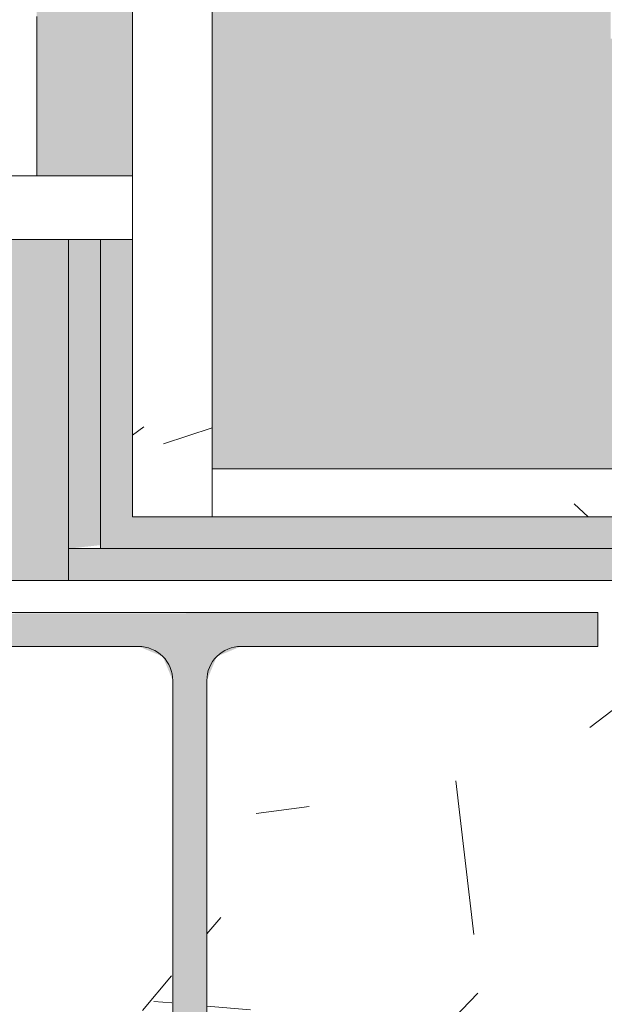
# Model space of a CAD drawing. Header units: millimetres. Extents: x 5980700 to 6194397, y -12939 to 2351883.
# Tile 18 of 124: x 6023968 to 6024151, y -1836 to -1527. Entities that reach past the tile are written whole.
import ezdxf

# ---------------------------------------------------------------- set-up
doc = ezdxf.new("R2010")
doc.units = ezdxf.units.MM
for name, color, linetype, lineweight in [('A-DOOR-FRAM', 31, 'Continuous', 18), ('A-FLOR-PATT', 8, 'Continuous', 18), ('A-GLAZ', 151, 'Continuous', 9), ('A-WALL', 113, 'Continuous', 18), ('A-WALL-PATT', 111, 'Continuous', 25), ('S-COLS', 52, 'Continuous', 9)]:
    doc.layers.add(name, color=color, linetype=linetype, lineweight=lineweight)
pattern_1 = [(49.99999999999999, (0, 0), (182.184668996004, -15.93908553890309), [19.05, -209.55]), (355, (0, 0), (-35.24242749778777, 191.0566080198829), [15.24, -167.64]), (100.451, (15.182, -1.328), (146.9425016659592, 175.1166878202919), [16.19, -178.09]), (46.184, (0, 50.8), (271.0788941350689, -42.04327417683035), [28.575, -314.325]), (96.636, (22.59, 47.297), (237.4025071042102, 247.4272132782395), [24.285, -267.135]), (351.184, (0, 50.8), (237.404605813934, 247.4251178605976), [22.86, -251.46]), (21, (25.4, 38.1), (151.6148798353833, -102.2655185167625), [19.05, -209.55]), (326, (25.4, 38.1), (61.80235996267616, 184.1877424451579), [15.24, -167.64]), (71.45100000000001, (38.035, 29.578), (213.4170626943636, 81.92136778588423), [16.19, -178.09]), (37.50000000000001, (0, 0), (3.08832282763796, 84.55507579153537), [8.382, -157.226, 8.382, -161.798, -168.275]), (37.50000000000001, (0, 0), (3.08832282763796, 84.55507579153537), [-335.788, 8.382, -159.893]), (7.499999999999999, (0, 0), (66.81943811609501, 100.1807470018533), [8.382, -88.646, 8.382, -153.416, -64.135]), (7.499999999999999, (0, 0), (66.81943811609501, 100.1807470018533), [-258.826, 8.382, -55.753]), (327.5, (-56.642, 0), (135.5904877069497, -5.7289126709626), [8.382, -55.118, 8.382, -189.738, -262.89]), (327.5, (-56.642, 0), (135.5904877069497, -5.7289126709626), [-261.62, 8.382, -254.508]), (317.5, (-82.042, 0), (148.1288864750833, 25.42676126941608), [8.382, -74.168, 8.382, -123.19, -186.69]), (317.5, (-82.042, 0), (148.1288864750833, 25.42676126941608), [-214.122, 8.382, -178.308])]

# ---------------------------------------------------------------- blocks, each defined once
blk = doc.blocks.new('FX-HRT-JANELA_CORRER-4FLS - 270x190cm-4FLS-ALU-3_0cmFolha 5-V61-PLANTA DE CAIMENTO DE PISOS - TÉRREO')
at = {"layer": 'A-GLAZ', "lineweight": 5}
h = blk.add_hatch(color=251, dxfattribs=at)
h.paths.add_polyline_path([(-1329.999999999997, -17.49999999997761), (-639.9999999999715, -17.49999999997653), (-640.0000000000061, -47.49999999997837), (640.0000000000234, -47.49999999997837), (640.0000000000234, -17.49999999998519), (1329.999999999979, -17.49999999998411), (1329.999999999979, 12.50000000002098), (-1329.999999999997, 12.50000000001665), (-1329.999999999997, -5.501040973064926)])
h.paths.add_polyline_path([(-1329.999999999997, -76.35185185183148), (-1329.999999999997, -77.49999999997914), (-690.000000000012, -77.49999999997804), (-689.9999999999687, -47.49999999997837), (-1329.999999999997, -47.49999999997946), (-1329.999999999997, -57.49999999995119)])
h.paths.add_polyline_path([(689.9999999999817, -77.49999999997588), (1329.999999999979, -77.49999999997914), (1329.999999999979, -47.49999999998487), (690.000000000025, -47.49999999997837), (689.9999999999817, -64.99999999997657)])
at = {"layer": 'A-DOOR-FRAM', "color": 250, "lineweight": 5}
blk.add_line((-1329.99999999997, -47.49999999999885), (-1279.99999999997, -47.49999999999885), dxfattribs=at)
at = {"layer": 'A-GLAZ', "color": 130}
for p, q in [((-1350.000000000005, 12.49999999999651), (-1350.000000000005, -77.49999999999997)), ((-1330.000000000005, -77.5), (-1330.000000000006, 12.49999999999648)), ((-1350.000000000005, -77.49999999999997), (-1330.000000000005, -77.5))]:
    blk.add_line(p, q, dxfattribs=at)
at = {"layer": 'A-GLAZ', "color": 90, "lineweight": 5}
blk.add_line((-1330.000000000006, -77.5), (-690.0000000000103, -77.5), dxfattribs=at)
blk = doc.blocks.new('_ARQPWR_Pilar perfil I - _TP01-V75-PLANTA DE CAIMENTO DE PISOS - TÉRREO')
at = {"layer": 'S-COLS', "lineweight": 5}
h = blk.add_hatch(color=256, dxfattribs=at)
h.paths.add_polyline_path([(-16.05000000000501, -112.2999999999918), (-16.04583271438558, -112.299467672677), (-5.346365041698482, -112.2999999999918)])
h.paths.add_polyline_path([(5.349999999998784, -122.9999999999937), (127.9999999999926, -122.9999999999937), (127.9999999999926, -112.2999999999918), (16.04999999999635, -112.2999999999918), (8.483957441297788, -109.1660425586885), (5.349999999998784, -101.5999999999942), (5.349999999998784, 101.6000000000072), (8.483957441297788, 109.1660425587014), (16.05000000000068, 112.3000000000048), (127.9999999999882, 112.3000000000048), (127.9999999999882, 123.0000000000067), (-128.0000000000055, 122.5007888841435), (-127.9963650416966, 112.3000000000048), (-16.04379473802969, 112.2974296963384), (-8.480322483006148, 109.1572669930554), (-5.350000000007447, 101.6000000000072), (-5.352570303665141, -101.6062052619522), (-8.483957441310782, -109.1660425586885), (-16.05000000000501, -112.2999999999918), (-128.0000000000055, -112.3075216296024), (-127.9661199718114, -122.9999999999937), (-5.346365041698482, -122.9999999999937)])
at = {"layer": 'S-COLS', "color": 90, "lineweight": 5}
for p, q in [((127.9999999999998, 123.0000000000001), (-128.0000000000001, 123.0000000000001)), ((-128.0000000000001, 123.0000000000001), (-128.0000000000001, 112.3000000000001)), ((127.9999999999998, 112.3000000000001), (127.9999999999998, 123.0000000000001)), ((-128.0000000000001, 112.3000000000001), (-16.05000000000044, 112.3000000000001)), ((16.04999999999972, 112.3000000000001), (127.9999999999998, 112.3000000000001)), ((-5.350000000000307, 101.6000000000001), (-5.350000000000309, -101.5999999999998)), ((5.349999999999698, -101.6), (5.349999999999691, 101.6)), ((-16.05000000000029, -112.3), (-128.0000000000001, -112.3)), ((-128.0000000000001, -112.3), (-128.0000000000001, -123)), ((127.9999999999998, -112.3), (16.04999999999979, -112.3)), ((127.9999999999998, -123), (127.9999999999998, -112.3)), ((-128.0000000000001, -123), (127.9999999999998, -123))]:
    blk.add_line(p, q, dxfattribs=at)
for centre, radius, start, end in [((-16.05000000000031, 101.6000000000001), 10.70000000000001, 3.307776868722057e-13, 90.00000000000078), ((16.04999999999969, 101.6000000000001), 10.69999999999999, 90.00000000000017, 180.0000000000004), ((-16.05000000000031, -101.6), 10.7, 270, 7.887775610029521e-13), ((16.04999999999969, -101.6), 10.70000000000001, 180.0000000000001, 270.0000000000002)]:
    blk.add_arc(centre, radius, start, end, dxfattribs=at)
blk = doc.blocks.new('FX-PNC-PILAR-TP2 - FX-PNC-PILAR-TP01-4296264-PLANTA DE CAIMENTO DE PISOS - TÉRREO')
at = {"layer": 'A-WALL-PATT', "lineweight": 5}
h = blk.add_hatch(dxfattribs=at)
h.set_pattern_fill('FP_108', color=135, style=0, pattern_type=2)
h.set_pattern_definition([(49.99999999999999, (2e-05, -3e-05), (364.3679291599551, -31.87829433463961), [38.1, -419.1]), (355, (2e-05, -3e-05), (-70.48585119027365, 382.1133031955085), [30.48, -335.28]), (100.451, (30.364, -2.657), (293.8850033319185, 350.2333756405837), [32.38, -356.18]), (46.184, (2e-05, 101.6), (542.1584806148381, -84.08582678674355), [57.15, -628.65]), (96.636, (45.18, 94.59299999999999), (474.8048986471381, 494.8554198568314), [48.57, -534.27]), (351.184, (2e-05, 101.6), (474.8101998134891, 494.8500824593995), [45.72, -502.92]), (21, (50.8, 76.2), (303.2284677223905, -204.530461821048), [38.1, -419.1]), (326, (50.8, 76.2), (123.6038908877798, 368.3760440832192), [30.48, -335.28]), (71.45100000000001, (76.069, 59.15600000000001), (426.8341253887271, 163.8427355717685), [32.38, -356.18]), (37.50000000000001, (2e-05, -3e-05), (6.176645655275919, 169.1101515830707), [16.764, -314.452, 16.764, -323.596, -336.55]), (37.50000000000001, (2e-05, -3e-05), (6.176645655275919, 169.1101515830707), [-671.576, 16.764, -319.786]), (7.499999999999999, (2e-05, -3e-05), (133.63887623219, 200.3614940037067), [16.764, -177.292, 16.764, -306.832, -128.27]), (7.499999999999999, (2e-05, -3e-05), (133.63887623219, 200.3614940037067), [-517.6519999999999, 16.764, -111.506]), (327.5, (-113.284, -3e-05), (271.1818188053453, -11.45836264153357), [16.764, -110.236, 16.764, -379.476, -525.78]), (327.5, (-113.284, -3e-05), (271.1818188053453, -11.45836264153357), [-523.24, 16.764, -509.016]), (317.5, (-164.084, -3e-05), (296.2585102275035, 50.85284694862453), [16.764, -148.336, 16.764, -246.38, -373.38]), (317.5, (-164.084, -3e-05), (296.2585102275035, 50.85284694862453), [-428.244, 16.764, -356.616])])
h.paths.add_polyline_path([(-16458.96301173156, -1968.841821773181), (-16315.61664668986, -1968.841821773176), (-16315.61664668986, -1702.841821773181), (-16581.61301173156, -1702.852016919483), (-16581.61301173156, -1712.841821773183), (-16325.61664668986, -1712.841821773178), (-16325.61664668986, -1723.54182177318), (-16437.5666466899, -1723.541821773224), (-16445.13268924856, -1726.675779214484), (-16448.26664668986, -1734.241821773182), (-16448.26664668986, -1937.441821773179), (-16445.13268924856, -1945.007864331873), (-16437.56664668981, -1948.141821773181), (-16325.61664668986, -1948.141821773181), (-16325.61664668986, -1958.841821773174), (-16581.61301173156, -1958.853541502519), (-16581.61301173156, -1968.841821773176), (-16460.28390427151, -1968.841821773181)])
h.paths.add_polyline_path([(-16491.61587018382, -1948.141821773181), (-16469.66044142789, -1948.139251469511), (-16462.10060413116, -1945.007864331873), (-16458.96664668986, -1937.441821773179), (-16459.61571052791, -1732.674843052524), (-16462.10060413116, -1726.675779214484), (-16471.61587018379, -1723.54182177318), (-16581.61301173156, -1723.54182177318), (-16581.61301173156, -1948.141821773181), (-16543.6148292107, -1948.141821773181)])
at = {"layer": 'A-WALL', "color": 130, "lineweight": 9}
for p, q in [((-16447.29821606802, -1702.84182177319), (-16581.61301173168, -1702.84182177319)), ((-16315.61664668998, -1702.84182177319), (-16447.29821606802, -1702.84182177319))]:
    blk.add_line(p, q, dxfattribs=at)
blk = doc.blocks.new('BE-PMSa-MOD-ARQ-CONEXAODOFUTURO-EX-000-R_rvt-1-PLANTA DE CAIMENTO DE PISOS - TÉRREO')
at = {"layer": 'A-FLOR-PATT', "lineweight": 5}
h = blk.add_hatch(dxfattribs=at)
h.set_pattern_fill('FP_109', color=133, style=0, pattern_type=2)
h.set_pattern_definition(pattern_1)
h.paths.add_polyline_path([(-4441.627696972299, -8177.825683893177), (-4441.627696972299, -8167.82568389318), (-4451.627696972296, -8167.82568389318), (-4451.627696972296, -8177.825683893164)])
h.paths.add_polyline_path([(20075.50989163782, -8167.825683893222), (20089.3868260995, -8167.825683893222), (20089.38682609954, -5194.841794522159), (19913.38333741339, -5194.841794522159), (19913.38333741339, -4838.84179452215), (20089.38682609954, -4838.841794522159), (20089.38682609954, -2003.841794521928), (19923.3833374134, -2003.841794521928), (19923.38333741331, -1915.841005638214), (15956.88333741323, -1915.841005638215), (15956.88333741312, -2008.841794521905), (15620.88333741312, -2008.841794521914), (15620.88333741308, -1915.841005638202), (12301.88333741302, -1915.841005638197), (12301.88333741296, -2008.841794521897), (11965.88333741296, -2008.84179452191), (11965.88333741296, -1915.841005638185), (9479.379702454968, -1915.841005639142), (9479.379702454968, -1900.841005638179), (8579.379702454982, -1900.841005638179), (8579.379702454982, -2050.841005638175), (11830.88333741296, -2050.841005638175), (11830.88333741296, -2143.841794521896), (12436.88333741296, -2143.841794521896), (12436.88333741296, -2050.84100563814), (15485.88333741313, -2050.841005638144), (15485.88333741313, -2143.841794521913), (16091.88333741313, -2143.841794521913), (16091.88333741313, -2050.841005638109), (19788.3833374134, -2050.841005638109), (19788.3833374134, -2138.841794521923), (19964.38682609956, -2138.841794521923), (19964.38682609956, -4713.841794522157), (19788.3833374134, -4713.841794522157), (19788.3833374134, -5319.841794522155), (19964.38682609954, -5319.841794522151), (19964.38682609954, -8042.825683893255), (8511.785154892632, -8042.825683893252), (8511.785154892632, -4063.84179452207), (8559.379702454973, -4063.841794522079), (8559.379702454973, -3457.84179452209), (8511.785154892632, -3457.84179452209), (8511.785154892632, -2770.84100563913), (8500.374635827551, -2770.84100563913), (8500.374635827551, -2640.841005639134), (8511.785154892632, -2640.841005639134), (8511.785154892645, -2138.841794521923), (8549.379702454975, -2138.826511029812), (8549.379702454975, -1900.841005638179), (8539.379702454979, -1900.841005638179), (8539.379702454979, -1915.841005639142), (8424.379702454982, -1915.841005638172), (8424.379702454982, -2003.841794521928), (8386.785154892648, -2003.841794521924), (8386.785154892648, -3582.841794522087), (8434.379702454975, -3582.841794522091), (8434.379702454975, -3938.841794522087), (8386.78515489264, -3938.841794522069), (8386.78515489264, -8167.825683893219), (19983.39944753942, -8167.825683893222)])
h.paths.add_polyline_path([(-4451.627696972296, -8167.82568389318), (-4451.627696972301, -1915.841005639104), (-4556.62769697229, -1915.841005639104), (-4556.62769697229, -1900.841005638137), (-4566.627696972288, -1900.841005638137), (-4566.627696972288, -2740.841005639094), (-4556.627696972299, -2740.841005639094), (-4556.627696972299, -2751.841005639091), (-4536.622630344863, -2751.841005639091), (-4536.622630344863, -2640.841005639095), (-4517.622630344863, -2640.841005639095), (-4517.622630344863, -2770.841005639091), (-4556.627696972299, -2770.841005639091), (-4556.627696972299, -2780.841005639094), (-4566.627696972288, -2780.841005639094), (-4566.627696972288, -2820.841005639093), (-4576.627696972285, -2820.841005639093), (-4576.627696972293, -8042.825683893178), (-16321.61588607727, -8042.825683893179), (-16321.61588608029, -5319.841794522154), (-16145.61666258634, -5319.841794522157), (-16145.61666258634, -4713.841794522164), (-16321.61588608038, -4713.841794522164), (-16321.61588608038, -2138.841794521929), (-16145.61666258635, -2138.841794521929), (-16145.61666258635, -2050.841005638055), (-12201.61666258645, -2050.841005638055), (-12201.61666258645, -2138.841794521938), (-11585.61666258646, -2138.841794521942), (-11585.61666258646, -2050.841005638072), (-8474.116662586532, -2050.841005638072), (-8474.116662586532, -2138.841794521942), (-7858.116662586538, -2138.841794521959), (-7858.116662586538, -2050.841005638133), (-4596.627696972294, -2049.966749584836), (-4596.627696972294, -1900.841005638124), (-5496.627696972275, -1900.841005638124), (-5496.627696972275, -1915.841005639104), (-7993.116662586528, -1915.841005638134), (-7993.116662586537, -2003.841794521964), (-8339.116662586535, -2003.841794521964), (-8339.116662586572, -1915.841005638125), (-11720.6166625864, -1915.841005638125), (-11720.61666258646, -2003.841794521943), (-12066.61666258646, -2003.841794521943), (-12066.61666258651, -1915.841005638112), (-16280.61666258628, -1915.841005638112), (-16280.61666258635, -2003.84179452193), (-16446.61588608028, -2003.84179452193), (-16446.61588608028, -4838.841794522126), (-16270.61666258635, -4838.841794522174), (-16270.61666258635, -5194.841794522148), (-16446.61588608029, -5194.841794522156), (-16446.61588608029, -8167.825683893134), (-4512.987072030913, -8167.825683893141)])
h.paths.add_polyline_path([(-6183.614845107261, -327.1176804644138), (-6183.612822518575, -327.1195872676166), (-6151.433903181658, -327.1195872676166)])
h.paths.add_polyline_path([(-6183.614845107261, -1157.117680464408), (-6183.612822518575, -1157.119587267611), (-6174.673446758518, -1157.119587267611)])
h.paths.add_polyline_path([(9914.343509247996, -1770.841005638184), (10006.38515489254, -1770.841005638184), (10006.38515489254, -14.61798700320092), (9529.379702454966, -14.61798700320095), (9529.379702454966, -29.61798700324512), (9479.379702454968, -29.61798700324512), (9479.379702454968, -14.61798700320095), (8539.379702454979, -14.617987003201), (8539.379702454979, -29.61798700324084), (8489.37970245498, -28.80444696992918), (8489.37970245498, -14.617987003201), (-2271.114845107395, -14.6179870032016), (-2271.114845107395, -29.61036006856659), (-2321.114845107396, -29.61036006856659), (-2321.114845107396, -14.6179870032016), (-3061.11484510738, -14.61798700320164), (-3061.11484510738, -29.6103600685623), (-3111.114845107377, -29.61036006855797), (-3111.114845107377, -14.61798700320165), (-3280.616662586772, -14.61798700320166), (-3280.616662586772, -29.61036006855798), (-3330.616662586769, -29.61036006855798), (-3330.616662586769, -14.61798700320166), (-4070.616662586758, -14.6179870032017), (-4070.616662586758, -29.61036006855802), (-4120.616662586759, -29.61036006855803), (-4120.616662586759, -14.6179870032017), (-4506.627696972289, -14.61798700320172), (-4506.627696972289, -29.61036006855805), (-4556.62769697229, -29.61036006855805), (-4556.62769697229, -14.61798700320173), (-5496.627696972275, -14.61798700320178), (-5496.627696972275, -29.61036006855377), (-5546.627696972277, -29.61036006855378), (-5546.627696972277, -14.61798700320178), (-6183.614845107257, -14.61798700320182), (-6183.614845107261, -1770.841005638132), (-5546.627696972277, -1770.841005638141), (-5546.627696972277, -1755.841005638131), (-5496.627696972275, -1755.841005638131), (-5496.627696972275, -1770.841005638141), (-4556.62769697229, -1770.841005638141), (-4556.62769697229, -1755.841005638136), (-4506.627696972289, -1755.841005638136), (-4506.627696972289, -1770.841005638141), (-4436.616662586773, -1770.841005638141), (-4436.616662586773, -1682.841794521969), (-4120.616662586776, -1682.841794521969), (-4120.616662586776, -1770.841005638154), (-1313.614873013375, -1770.841005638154), (-1313.614873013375, -1755.841005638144), (-1243.614873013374, -1755.841005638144), (-1243.614873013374, -1770.841005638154), (-403.6148730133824, -1770.841005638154), (-403.6148730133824, -1755.841005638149), (-333.6148730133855, -1755.841005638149), (-333.6148730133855, -1770.841005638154), (748.3833374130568, -1770.841005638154), (748.3833374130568, -1755.841005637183), (818.3833374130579, -1755.841005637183), (818.3833374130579, -1770.841005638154), (1678.38333741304, -1770.841005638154), (1678.38333741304, -1620.841005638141), (-3970.61666258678, -1620.841005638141), (-3970.61666258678, -1532.841794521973), (-4586.616662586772, -1532.841794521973), (-4586.616662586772, -1620.841005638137), (-6033.61484510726, -1620.841005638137), (-6033.61484510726, -164.6179870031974), (9856.385154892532, -164.6179870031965), (9856.385154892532, -1620.841005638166), (8559.379702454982, -1620.841005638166), (8559.379702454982, -1532.841794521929), (7943.379702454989, -1532.841794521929), (7943.379702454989, -1620.841005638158), (2294.383337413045, -1620.970226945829), (2294.383337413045, -1770.841005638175), (3154.383337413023, -1770.841005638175), (3154.383337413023, -1755.841005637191), (3224.383337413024, -1755.841005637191), (3224.383337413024, -1770.841005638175), (4236.385126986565, -1770.841005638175), (4236.385126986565, -1755.841005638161), (4306.385126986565, -1755.841005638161), (4306.385126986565, -1770.841005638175), (5146.385126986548, -1770.841005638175), (5146.385126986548, -1755.841005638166), (5216.38512698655, -1755.841005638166), (5216.38512698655, -1770.841005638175), (8093.379702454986, -1770.841005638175), (8093.379702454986, -1682.841794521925), (8409.379702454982, -1682.841794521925), (8409.379702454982, -1770.841005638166), (8489.37970245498, -1770.841005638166), (8489.37970245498, -1755.841005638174), (8539.379702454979, -1755.841005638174), (8539.379702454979, -1770.841005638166), (9479.379702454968, -1770.841005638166), (9479.379702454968, -1755.841005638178), (9529.379702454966, -1755.841005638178), (9529.379702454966, -1770.841005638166), (9856.385154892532, -1770.841005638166)])
h.paths.add_polyline_path([(2264.383337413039, -1770.841005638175), (2264.383337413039, -1527.841794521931), (1708.383337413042, -1527.841794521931), (1708.383337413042, -1770.841005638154), (1718.38333741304, -1770.841005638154), (1718.38333741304, -1755.841005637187), (1788.383337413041, -1755.841005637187), (1788.383337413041, -1770.841005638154), (1833.383337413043, -1770.841005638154), (1833.383337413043, -1677.841794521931), (2139.383337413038, -1677.841794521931), (2139.383337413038, -1770.841005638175), (2184.38333741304, -1770.841005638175), (2184.38333741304, -1755.841005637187), (2254.383337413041, -1755.841005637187), (2254.383337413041, -1770.841005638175), (2259.025241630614, -1770.841005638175)])
h.paths.add_polyline_path([(16686.35582290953, -1755.841005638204), (19923.38333741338, -1755.841005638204), (19923.3833374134, -1667.841794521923), (20089.38682609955, -1667.841794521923), (20089.38682609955, 1166.15820547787), (19913.38333741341, 1166.158205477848), (19913.38333741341, 1522.158205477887), (20089.38682609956, 1522.158205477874), (20089.38682609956, 4296.158205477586), (19913.3833374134, 4296.158205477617), (19913.38333741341, 4461.658994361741), (15971.88333741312, 4461.658994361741), (15971.88333741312, 4296.158205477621), (15605.88333741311, 4296.158205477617), (15605.88333741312, 4461.658994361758), (12316.88333741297, 4461.658994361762), (12316.88333741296, 4296.158205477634), (11950.88333741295, 4296.158205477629), (11950.88333741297, 4461.658994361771), (8424.379702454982, 4461.658994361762), (8424.379702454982, 140.3820129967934), (8489.37970245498, 140.3820129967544), (8489.37970245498, 130.3820129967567), (8539.379702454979, 130.382012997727), (8539.379702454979, 115.3820129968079), (8549.379702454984, 115.3820129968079), (8549.379702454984, 955.3820129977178), (8539.379702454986, 955.3820129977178), (8539.379702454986, 966.3820129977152), (8519.374635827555, 966.382012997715), (8519.374635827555, 855.3820129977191), (8500.374635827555, 855.3820129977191), (8500.374635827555, 985.382012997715), (8539.379702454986, 985.3820129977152), (8539.379702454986, 995.3820129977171), (8549.379702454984, 995.3820129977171), (8549.379702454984, 4336.658994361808), (11825.88333741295, 4336.658994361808), (11825.88333741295, 4171.158205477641), (12441.88333741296, 4171.158205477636), (12441.88333741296, 4336.658994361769), (15480.88333741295, 4336.658994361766), (15480.88333741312, 4171.158205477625), (16096.88333741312, 4171.15820547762), (16097.48518693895, 4336.658994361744), (19788.3833374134, 4336.658994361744), (19788.38333741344, 4171.158205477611), (19964.38682609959, 4171.158205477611), (19964.38682609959, 1647.158205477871), (19788.38333741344, 1647.158205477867), (19788.38333741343, 1041.158205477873), (19964.38682609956, 1041.158205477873), (19964.38682609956, -1532.841794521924), (19788.38333741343, -1532.841794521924), (19788.38333741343, -1620.841005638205), (16091.88333741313, -1620.841005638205), (16091.88333741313, -1527.84179452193), (15485.88333741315, -1527.841794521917), (15485.88333741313, -1620.841005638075), (12436.88333741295, -1620.841005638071), (12436.88333741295, -1527.841794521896), (11830.88333741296, -1527.841794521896), (11830.88333741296, -1620.841005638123), (10286.38515489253, -1620.841005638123), (10286.38515489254, 265.3820129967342), (8579.379702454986, 265.3820129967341), (8579.379702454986, 115.3820129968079), (9479.379702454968, 115.3820129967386), (9479.379702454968, 130.3820129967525), (9509.37970245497, 130.3820129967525), (9509.37970245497, 140.3820129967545), (10161.38515489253, 140.3820129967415), (10161.38515489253, -1755.841005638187), (11965.88333741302, -1755.841005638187), (11965.88333741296, -1662.841794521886), (12301.88333741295, -1662.84179452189), (12301.88333741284, -1755.841005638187), (15620.88333741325, -1755.841005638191), (15620.88333741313, -1662.841794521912), (15956.88333741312, -1662.841794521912), (15956.88333741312, -1755.841005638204), (16417.78746090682, -1755.841005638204)])
h.paths.add_polyline_path([(-6868.469615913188, -1755.841005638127), (-6338.614845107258, -1755.841005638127), (-6338.614845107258, 140.3896399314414), (-5546.627696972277, 140.3896399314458), (-5546.627696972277, 130.3896399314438), (-5496.627696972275, 130.389639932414), (-5496.627696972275, 115.3896399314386), (-4596.627696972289, 115.3896399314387), (-4596.627696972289, 265.3896399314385), (-6463.614845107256, 265.3896399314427), (-6463.614845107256, -1620.841005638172), (-7858.116662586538, -1620.841005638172), (-7858.116662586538, -1532.841794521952), (-8474.116662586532, -1532.841794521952), (-8474.116662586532, -1620.84100563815), (-11585.61666258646, -1620.84100563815), (-11585.61666258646, -1532.841794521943), (-12201.61666258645, -1532.841794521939), (-12201.61666258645, -1620.841005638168), (-16145.61666258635, -1620.841005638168), (-16145.61666258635, -1532.841794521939), (-16321.61588608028, -1532.841794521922), (-16321.61588608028, 1041.158205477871), (-16145.61666258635, 1041.158205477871), (-16145.61666258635, 1647.158205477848), (-16321.6158860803, 1647.158205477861), (-16321.6158860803, 4171.158205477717), (-16145.61666258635, 4171.158205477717), (-16145.61666258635, 4337.158913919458), (-12201.61666258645, 4337.158913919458), (-12201.61666258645, 4171.158205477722), (-11585.61666258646, 4171.158205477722), (-11585.61666258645, 4337.158913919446), (-8474.116662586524, 4337.158913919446), (-8474.116662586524, 4171.158205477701), (-7858.116662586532, 4171.158205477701), (-7858.116662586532, 4337.158913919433), (-4576.627696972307, 4337.158913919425), (-4576.627696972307, 1035.389639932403), (-4566.627696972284, 1035.389639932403), (-4566.627696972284, 995.3896399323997), (-4556.62769697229, 995.3896399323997), (-4556.62769697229, 985.3896399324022), (-4517.622630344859, 985.3896399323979), (-4517.622630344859, 855.389639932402), (-4536.622630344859, 855.389639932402), (-4536.622630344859, 966.3896399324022), (-4556.62769697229, 966.3896399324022), (-4556.62769697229, 955.3896399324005), (-4566.627696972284, 955.3896399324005), (-4566.627696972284, 115.3896399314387), (-4556.62769697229, 115.3896399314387), (-4556.62769697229, 130.3896399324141), (-4506.627696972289, 130.3896399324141), (-4506.627696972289, 140.3896399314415), (-4451.627696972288, 140.3896399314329), (-4451.711295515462, 4461.658994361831), (-7983.116662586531, 4461.65899436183), (-7983.116662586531, 4296.158205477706), (-8349.116662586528, 4296.158205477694), (-8349.200261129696, 4461.658994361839), (-11710.61666258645, 4461.658994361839), (-11710.61666258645, 4296.158205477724), (-12076.61666258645, 4296.158205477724), (-12076.7002611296, 4461.658994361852), (-16280.61666258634, 4461.658994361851), (-16280.61666258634, 4306.158205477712), (-16446.61588608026, 4306.158205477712), (-16446.61588608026, 1512.158205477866), (-16280.61666258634, 1512.158205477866), (-16280.61666258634, 1497.158205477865), (-16270.61666258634, 1497.158205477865), (-16270.61666258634, 1166.158205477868), (-16446.61588608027, 1166.158205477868), (-16446.61588608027, -1667.841794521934), (-16280.61666258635, -1667.841794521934), (-16280.61666258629, -1755.841005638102), (-12066.61666258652, -1755.841005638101), (-12066.61666258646, -1667.841794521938), (-11720.61666258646, -1667.841794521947), (-11720.61666258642, -1755.841005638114), (-8339.116662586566, -1755.841005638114), (-8339.116662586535, -1667.841794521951), (-7993.116662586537, -1667.841794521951), (-7993.116662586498, -1755.841005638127), (-7457.340251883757, -1755.841005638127)])
h.paths.add_polyline_path([(10006.38316409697, -1157.11958726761), (10006.38515489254, -1157.117680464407), (9997.443780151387, -1157.11958726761)])
h.paths.add_polyline_path([(10006.38316409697, -327.1195872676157), (10006.38515489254, -327.1176804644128), (9997.443780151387, -327.1195872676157)])
h.paths.add_polyline_path([(7264.425647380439, 115.3820129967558), (7919.878136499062, 115.3820129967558), (7919.878136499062, 265.3820129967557), (6363.379702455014, 265.3820129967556), (6363.379702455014, 115.3820129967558)])
h.paths.add_polyline_path([(6323.379702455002, 115.3820129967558), (6333.379702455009, 115.3820129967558), (6333.379702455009, 265.3820129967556), (2116.385126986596, 265.3820129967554), (2116.385126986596, 1037.158205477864), (2296.38333741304, 1037.158205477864), (2296.38333741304, 1651.158205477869), (2116.385126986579, 1651.158205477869), (2116.385126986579, 2814.158994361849), (1966.385126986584, 2814.158994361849), (1966.385126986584, 2804.158994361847), (1981.385126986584, 2804.158994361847), (1981.385126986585, 1516.158205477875), (2161.383337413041, 1516.158205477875), (2161.383337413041, 1172.158205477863), (1981.385126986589, 1172.158205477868), (1981.385126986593, 130.382012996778), (6323.379702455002, 130.3820129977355)])
h.paths.add_polyline_path([(7949.878136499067, 115.3820129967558), (7963.379702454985, 115.3820129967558), (7963.379702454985, 130.3820129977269), (8078.379702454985, 130.3820129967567), (8078.379702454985, 296.3913006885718), (8254.379702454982, 296.4037829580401), (8254.379702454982, 1172.158205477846), (8076.38333741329, 1172.158205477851), (8076.38333741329, 1516.158205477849), (8254.379702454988, 1516.158205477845), (8254.379702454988, 4306.158205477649), (8078.383337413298, 4306.158205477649), (8078.383337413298, 4471.658994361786), (7658.883337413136, 4471.658994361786), (7658.883337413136, 4476.658994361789), (7618.883337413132, 4476.658994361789), (7618.883337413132, 4486.658994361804), (2618.883337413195, 4486.658994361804), (2618.883337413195, 4476.658994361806), (2578.8833374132, 4476.658994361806), (2578.8833374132, 4471.658994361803), (2159.383337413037, 4471.658994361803), (2159.383337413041, 4306.158205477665), (1981.385126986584, 4306.158205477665), (1981.385126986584, 3744.158994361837), (1966.385126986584, 3744.158994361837), (1966.385126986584, 2844.158994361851), (2116.385126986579, 2844.158994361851), (2116.385126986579, 4171.158205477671), (2294.38333741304, 4171.158205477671), (2294.38333741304, 4336.658994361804), (7943.383337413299, 4336.658994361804), (7943.383337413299, 4171.158205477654), (8119.379702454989, 4171.158205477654), (8119.379702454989, 1651.158205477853), (7941.383337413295, 1651.158205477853), (7941.383337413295, 1037.158205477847), (8119.379702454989, 1037.158205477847), (8119.379702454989, 431.3942088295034), (7949.878136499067, 431.3817265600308), (7949.878136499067, 130.3820129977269)])
h.paths.add_polyline_path([(1686.385126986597, 115.3820129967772), (1836.385126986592, 115.3820129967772), (1836.385126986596, 2754.15899436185), (1821.385126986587, 2754.15899436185), (1821.385126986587, 2804.158994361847), (1836.385126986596, 2804.158994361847), (1836.385126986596, 3744.158994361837), (1821.385126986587, 3744.158994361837), (1821.385126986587, 3794.158994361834), (1836.385126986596, 3794.158994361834), (1836.385126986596, 3907.158994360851), (1774.885126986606, 3907.158994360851), (1774.885126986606, 3919.658994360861), (1049.885126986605, 3919.658994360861), (1049.885126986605, 3954.658994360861), (1769.885126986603, 3954.658994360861), (1769.885126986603, 3961.658994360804), (386.3851269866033, 3961.658994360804), (386.3851269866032, 4486.658994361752), (-333.6148451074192, 4486.658994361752), (-333.6148451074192, 4407.158913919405), (-318.6148451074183, 4407.158913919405), (-318.6148451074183, 4357.158913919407), (-333.6148451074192, 4357.158913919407), (-333.6148451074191, 3617.158913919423), (-318.6148451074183, 3617.158913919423), (-318.6148451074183, 3567.158913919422), (-333.6148451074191, 3567.158913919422), (-333.6148451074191, 3238.903506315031), (-183.6148451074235, 3238.903506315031), (-183.6148451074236, 4337.158913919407), (236.3851269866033, 4337.158913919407), (236.3851269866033, 3811.658994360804), (1686.385126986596, 3811.658994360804), (1686.385126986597, 265.3820129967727), (444.3857207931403, 265.3820129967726), (444.3857207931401, 2287.15820547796), (81.29247742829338, 2287.15820547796), (81.2924774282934, 2137.15820547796), (294.3857207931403, 2137.15820547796), (294.3857207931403, 1698.268829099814), (304.3857207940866, 1698.268829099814), (304.3857207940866, 1648.268829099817), (294.3857207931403, 1648.268829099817), (295.5425980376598, 308.2688290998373), (304.385720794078, 308.2688290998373), (304.385720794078, 258.2688290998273), (294.3857207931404, 258.2688290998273), (294.3857207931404, 115.3820129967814), (1680.297920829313, 115.3820129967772)])
h.paths.add_polyline_path([(-2016.707522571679, 1971.140541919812), (-1743.707740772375, 1971.14801826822), (-1743.707740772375, 2121.140541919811), (-1993.707304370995, 2121.140541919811), (-1993.707304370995, 1971.148018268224), (-2018.707522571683, 1971.148018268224), (-2018.707522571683, 2121.140541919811), (-2422.616662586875, 2121.140541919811), (-2422.616662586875, 2245.558205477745), (-3006.114845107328, 2245.558205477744), (-3006.114845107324, 3007.158913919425), (-2018.707522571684, 3007.158913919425), (-2018.707522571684, 3238.903506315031), (-3156.114845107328, 3238.903506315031), (-3156.114845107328, 1971.140541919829), (-2784.616662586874, 1971.14054191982), (-2784.616662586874, 2095.558205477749), (-2572.616662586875, 2095.558205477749), (-2572.616662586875, 1971.140541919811), (-2018.707522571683, 1971.140541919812)])
h.paths.add_polyline_path([(-1993.707304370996, 3007.158913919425), (-1743.707740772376, 3007.158913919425), (-1743.707740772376, 3238.903506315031), (-1993.707304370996, 3238.903506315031), (-1993.707304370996, 3094.949362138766)])
h.paths.add_polyline_path([(1801.885126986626, 3919.658994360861), (1836.385126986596, 3919.658994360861), (1836.385126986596, 3961.658994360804), (1801.885126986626, 3961.658994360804), (1801.885126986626, 3927.158994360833)])
at = {"layer": 'A-WALL', "lineweight": 5}
h = blk.add_hatch(color=9, dxfattribs=at)
h.paths.add_polyline_path([(-16491.6158860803, -1692.841794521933), (-16481.61588608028, -1691.730648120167), (-16481.61588608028, -1595.841794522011), (-16491.6158860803, -1595.841794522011), (-16491.6158860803, -1691.559736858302)])
h.paths.add_polyline_path([(-16491.6158860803, 1104.158205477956), (-16481.61588608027, 1104.158205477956), (-16481.61588608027, 1201.158205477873), (-16491.6158860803, 1201.158205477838), (-16491.6158860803, 1166.158205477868)])
h = blk.add_hatch(color=50, dxfattribs=at)
h.paths.add_polyline_path([(-16471.61588608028, -1692.841794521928), (-16471.61588608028, -1595.841794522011), (-16481.61588608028, -1595.841794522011), (-16481.61588608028, -1692.841794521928)])
h.paths.add_polyline_path([(-16471.61588608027, 1104.158205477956), (-16471.61588608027, 1201.158205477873), (-16481.61588608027, 1201.158205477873), (-16481.61588608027, 1104.158205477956)])
blk.add_hatch(color=50, dxfattribs=at).paths.add_polyline_path([(-16471.61588608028, -1692.841794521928), (-16295.61666258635, -1692.841794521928), (-16295.61666258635, -1682.841794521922), (-16471.61588608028, -1682.841794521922)])
at = {"layer": 'A-WALL'}
blk.add_hatch(color=253, dxfattribs=at).paths.add_polyline_path([(-16325.61666258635, -1702.84179452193), (-16305.61666258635, -1702.84179452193), (-16305.61666258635, -1692.841794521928), (-16491.6158860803, -1692.841794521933), (-16491.6158860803, -1702.84179452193), (-16446.61588608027, -1702.84179452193)])
at = {"layer": 'A-WALL-PATT', "lineweight": 5}
h = blk.add_hatch(color=57, dxfattribs=at)
h.paths.add_polyline_path([(-16581.61302762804, -1702.84179452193), (-16491.6158860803, -1702.84179452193), (-16491.6158860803, -1595.841794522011), (-16581.61588608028, -1595.841794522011), (-16581.61460212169, -1643.904017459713)])
h.paths.add_polyline_path([(-16543.61484510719, 1104.158205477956), (-16491.6158860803, 1104.158205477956), (-16491.6158860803, 1211.158205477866), (-16581.61588608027, 1211.158205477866), (-16581.61588608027, 1104.158205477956), (-16561.61588608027, 1104.158205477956)])
h = blk.add_hatch(dxfattribs=at)
h.set_pattern_fill('FP_129', color=71, style=0, pattern_type=2)
h.set_pattern_definition([(216.87, (166.6, 416.5), (1249.498511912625, 833.0022321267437), [208.25, -1874.25]), (206.565, (416.5, 291.55), (-416.4997849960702, -416.4999353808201), [465.661, -465.661]), (198.435, (416.5, 83.3), (-832.9995359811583, -416.5008561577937), [263.4179999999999, -1053.671])])
h.paths.add_polyline_path([(-16471.61588608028, -1682.841794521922), (-16446.61588608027, -1682.841794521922), (-16446.61588608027, 1191.158205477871), (-16471.61588608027, 1191.158205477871), (-16471.61588608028, -1643.904017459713)])
h = blk.add_hatch(dxfattribs=at)
h.set_pattern_fill('FP_100', color=133, style=0, pattern_type=2)
h.set_pattern_definition(pattern_1)
h.paths.add_polyline_path([(-16446.61588608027, -1682.841794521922), (-16295.61666258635, -1682.841794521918), (-16280.61666258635, -1667.841794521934), (-16446.61588608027, -1667.841794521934)])
at = {"layer": 'A-WALL', "color": 90, "lineweight": 5}
for p, q in [((-16446.6158860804, -1682.84179452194), (-16446.6158860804, 1191.158205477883)), ((-16491.6158860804, -1692.84179452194), (-16491.6158860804, -1595.841794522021)), ((-16481.6158860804, -1692.84179452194), (-16481.6158860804, -1595.841794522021)), ((-16280.61666258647, -1667.84179452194), (-16446.6158860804, -1667.84179452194)), ((-16481.6158860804, -1692.84179452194), (-16491.6158860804, -1692.84179452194)), ((-16491.6158860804, -1702.84179452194), (-16491.6158860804, -1692.84179452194)), ((-16491.6158860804, -1702.84179452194), (-16491.6158860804, -1692.84179452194)), ((-16471.6158860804, -1692.84179452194), (-16481.6158860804, -1692.84179452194)), ((-16305.61666258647, -1692.841794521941), (-16471.6158860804, -1692.84179452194)), ((-16471.6158860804, -1702.84179452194), (-16315.61666258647, -1702.841794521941))]:
    blk.add_line(p, q, dxfattribs=at)
at = {"layer": 'A-WALL', "color": 130, "lineweight": 9}
for p, q in [((-16471.6158860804, -1682.84179452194), (-16471.6158860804, -1595.841794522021)), ((-16295.61666258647, -1682.841794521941), (-16471.6158860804, -1682.84179452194))]:
    blk.add_line(p, q, dxfattribs=at)
at = {"layer": 'A-WALL', "color": 250, "lineweight": 5}
blk.add_line((-16581.61302762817, -1702.84179452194), (-16491.6158860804, -1702.84179452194), dxfattribs=at)
at = {"layer": 'A-GLAZ', "color": 250, "lineweight": 5, "rotation": 89.99999999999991}
blk.add_blockref('FX-HRT-JANELA_CORRER-4FLS - 270x190cm-4FLS-ALU-3_0cmFolha 5-V61-PLANTA DE CAIMENTO DE PISOS - TÉRREO', (-16549.1158860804, -245.8417945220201), dxfattribs=at)
at = {"layer": 'A-WALL', "color": 250, "lineweight": 5}
blk.add_blockref('FX-PNC-PILAR-TP2 - FX-PNC-PILAR-TP01-4296264-PLANTA DE CAIMENTO DE PISOS - TÉRREO', (-1.589655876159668e-05, 2.72512435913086e-05), dxfattribs=at)
at = {"layer": 'S-COLS', "color": 250, "lineweight": 5}
blk.add_blockref('_ARQPWR_Pilar perfil I - _TP01-V75-PLANTA DE CAIMENTO DE PISOS - TÉRREO', (-16453.61666258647, -1835.84179452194), dxfattribs=at)

msp = doc.modelspace()

# ---------------------------------------------------------------- block references
at = {"lineweight": 5}
msp.add_blockref('BE-PMSa-MOD-ARQ-CONEXAODOFUTURO-EX-000-R_rvt-1-PLANTA DE CAIMENTO DE PISOS - TÉRREO', (6040474.816446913, 0), dxfattribs=at)

doc.saveas('drawing.dxf')
